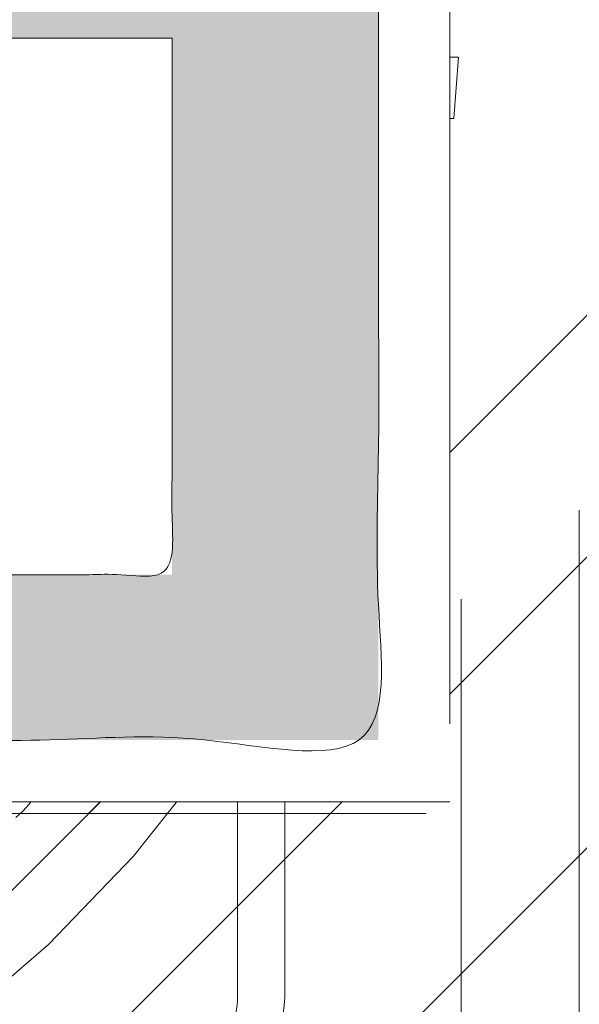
# Model space of a CAD drawing. Header units: inches. Extents: x -416 to -272, y -73 to 47.
# Tile 93 of 206: x -351.328 to -350.394, y -6.901 to -5.258. Entities that reach past the tile are written whole.
import ezdxf

# ---------------------------------------------------------------- set-up
doc = ezdxf.new("R2010")
doc.units = ezdxf.units.IN
doc.header["$LTSCALE"] = 32
doc.header["$MEASUREMENT"] = 0
doc.linetypes.add('Dash Style-1', pattern=[0.083328, 0.041656, -0.041672])
for name, color, linetype, lineweight in [('Black', 7, 'Continuous', 18), ('DashLine', 7, 'Continuous', 13), ('DashLineFill', 7, 'Dash Style-1', 13), ('Drawing', 7, 'Continuous', 18), ('Metal-DeskStructure', 7, 'Continuous', 13), ('None', 7, 'Continuous', 18), ('SolidLine', 7, 'Continuous', 15), ('Wood_1-H', 7, 'Continuous', 13)]:
    doc.layers.add(name, color=color, linetype=linetype, lineweight=lineweight)
pattern_1 = [(45, (0, 0), (-1.61301565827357, 1.935715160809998), []), (45, (-1.0608, 1.0608), (-0.4723460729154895, 0.4167612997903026), [])]

# ---------------------------------------------------------------- blocks, each defined once
blk = doc.blocks.new('1BRPFY-Leg_Plate (2D)')
at = {"layer": 'DashLineFill', "linetype": 'Continuous', "lineweight": 13}
h = blk.add_hatch(dxfattribs=at)
h.set_pattern_fill('Steel', color=253, style=0, pattern_type=2)
h.set_pattern_definition(pattern_1)
edge = h.paths.add_edge_path()
edge.add_arc((-1.704724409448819, 1.704724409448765), 0.1259842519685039, 90, 180, ccw=False)
edge.add_line((-1.704724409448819, 1.830708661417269), (1.704724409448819, 1.830708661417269))
edge.add_arc((1.704724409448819, 1.704724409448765), 0.1259842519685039, 0, 90, ccw=False)
edge.add_line((1.830708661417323, 1.704724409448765), (1.830708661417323, -1.704724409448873))
edge.add_arc((1.704724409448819, -1.704724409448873), 0.125984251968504, -89.99999999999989, 1.1368683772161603e-13, ccw=False)
edge.add_line((1.704724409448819, -1.830708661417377), (-1.704724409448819, -1.830708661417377))
edge.add_arc((-1.704724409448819, -1.704724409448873), 0.125984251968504, 180, 269.99999999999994, ccw=False)
edge.add_line((-1.830708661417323, -1.704724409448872), (-1.830708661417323, 1.704724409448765))
at = {"layer": 'DashLineFill', "flags": 128}
blk.add_lwpolyline([(-1.830708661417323, 1.704724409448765, -0.414213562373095), (-1.704724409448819, 1.830708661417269), (1.704724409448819, 1.830708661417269, -0.414213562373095), (1.830708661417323, 1.704724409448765), (1.830708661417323, -1.704724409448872, -0.414213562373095), (1.704724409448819, -1.830708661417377), (-1.704724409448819, -1.830708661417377, -0.414213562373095), (-1.830708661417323, -1.704724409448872)], format="xyb", close=True, dxfattribs=at)
at = {"layer": 'SolidLine', "flags": 128}
blk.add_lwpolyline([(-1.381929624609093, 1.154750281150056), (-1.393666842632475, 1.165388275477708), (-1.404304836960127, 1.17712549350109), (-1.413741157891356, 1.18984889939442), (-1.421884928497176, 1.203435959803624), (-1.428657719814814, 1.217755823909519), (-1.433994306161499, 1.23267058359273), (-1.437843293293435, 1.248036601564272), (-1.440167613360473, 1.263705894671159), (-1.440944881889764, 1.279527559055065), (-1.440167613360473, 1.29534922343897), (-1.437843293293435, 1.311018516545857), (-1.433994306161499, 1.326384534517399), (-1.428657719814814, 1.341299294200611), (-1.421884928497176, 1.355619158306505), (-1.413741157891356, 1.369206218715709), (-1.404304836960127, 1.381929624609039), (-1.393666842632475, 1.393666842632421), (-1.381929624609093, 1.404304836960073)], dxfattribs=at)
blk = doc.blocks.new('1BRPX8-Util_Bkt_Lg-F (2D)')
at = {"layer": 'DashLineFill', "linetype": 'Continuous', "lineweight": 13}
h = blk.add_hatch(dxfattribs=at)
h.set_pattern_fill('Steel', color=253, style=0, pattern_type=2)
h.set_pattern_definition(pattern_1)
edge = h.paths.add_edge_path()
edge.add_line((-4.468503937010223, 7.539370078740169), (-2.421259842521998, 7.539370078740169))
edge.add_line((-2.421259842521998, 7.539370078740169), (-2.421259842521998, 7.917322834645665))
edge.add_arc((-2.303149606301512, 7.91732283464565), 0.1181102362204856, 90.0000000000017, 179.9999999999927, ccw=False)
edge.add_line((-2.303149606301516, 8.035433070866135), (2.303149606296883, 8.035433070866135))
edge.add_arc((2.30314960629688, 7.917322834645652), 0.1181102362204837, 6.423306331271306e-12, 89.99999999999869, ccw=False)
edge.add_line((2.421259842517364, 7.917322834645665), (2.421259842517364, 7.539370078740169))
edge.add_line((2.421259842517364, 7.539370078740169), (4.46850393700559, 7.539370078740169))
edge.add_line((4.46850393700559, 7.539370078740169), (4.46850393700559, 7.405511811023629))
edge.add_line((4.46850393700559, 7.405511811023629), (3.129921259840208, 7.405511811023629))
edge.add_line((3.129921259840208, 7.405511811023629), (3.129921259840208, -2.011811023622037))
edge.add_line((3.129921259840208, -2.011811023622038), (4.46850393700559, -2.011811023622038))
edge.add_line((4.46850393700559, -2.011811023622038), (4.46850393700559, -2.145669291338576))
edge.add_line((4.46850393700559, -2.145669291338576), (2.421259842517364, -2.145669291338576))
edge.add_line((2.421259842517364, -2.145669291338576), (2.421259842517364, -2.523622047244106))
edge.add_arc((2.303149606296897, -2.523622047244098), 0.1181102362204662, 269.9999999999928, 359.9999999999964, ccw=False)
edge.add_line((2.303149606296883, -2.641732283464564), (-2.303149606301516, -2.641732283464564))
edge.add_arc((-2.303149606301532, -2.523622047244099), 0.1181102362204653, 180.0000000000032, 270.0000000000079, ccw=False)
edge.add_line((-2.421259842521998, -2.523622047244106), (-2.421259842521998, -2.145669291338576))
edge.add_line((-2.421259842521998, -2.145669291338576), (-4.468503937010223, -2.145669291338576))
edge.add_line((-4.468503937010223, -2.145669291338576), (-4.468503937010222, -2.011811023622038))
edge.add_line((-4.468503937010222, -2.011811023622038), (-3.129921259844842, -2.011811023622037))
edge.add_line((-3.129921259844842, -2.011811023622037), (-3.129921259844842, 7.405511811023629))
edge.add_line((-3.129921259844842, 7.405511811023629), (-4.468503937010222, 7.405511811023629))
edge.add_line((-4.468503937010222, 7.405511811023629), (-4.468503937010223, 7.539370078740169))
blk = doc.blocks.new('Slate-LegBrace (2D)')
at = {"layer": 'DashLineFill', "linetype": 'Continuous', "lineweight": 13}
h = blk.add_hatch(dxfattribs=at)
h.set_pattern_fill('Steel', color=253, style=0, pattern_type=2)
h.set_pattern_definition(pattern_1)
edge = h.paths.add_edge_path()
edge.add_line((-2.199587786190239, 0.1351515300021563), (-1.374775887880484, 0.1351515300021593))
edge.add_arc((3.774758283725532e-15, 0.01355418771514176), 1.380142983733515, 5.054592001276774, 174.9454079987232, ccw=False)
edge.add_line((1.374775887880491, 0.1351515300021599), (2.199718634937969, 0.1351515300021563))
edge.add_arc((6.542437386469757e-05, 0.01705725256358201), 2.202821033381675, 3.073127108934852, 176.9268728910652)
h = blk.add_hatch(dxfattribs=at)
h.set_pattern_fill('Steel', color=253, style=0, pattern_type=2)
h.set_pattern_definition(pattern_1)
edge = h.paths.add_edge_path()
edge.add_line((-2.191696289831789, 0.2375138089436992), (-1.463739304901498, 0.2375137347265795))
edge.add_arc((6.542437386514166e-05, 0.01704129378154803), 1.480314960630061, 8.565281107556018, 171.4347188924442, ccw=False)
edge.add_line((1.463870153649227, 0.2375137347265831), (2.191827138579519, 0.2375138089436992))
edge.add_line((2.191827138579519, 0.2375138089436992), (2.19971863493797, 0.1351515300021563))
edge.add_line((2.19971863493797, 0.1351515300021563), (1.374775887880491, 0.1351515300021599))
edge.add_arc((3.33066907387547e-15, 0.01355418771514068), 1.380142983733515, 5.054592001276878, 174.9454079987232)
edge.add_line((-1.374775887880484, 0.1351515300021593), (-2.19958778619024, 0.1351515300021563))
edge.add_line((-2.19958778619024, 0.1351515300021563), (-2.191696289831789, 0.2375138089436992))
h = blk.add_hatch(dxfattribs=at)
h.set_pattern_fill('Steel', color=253, style=0, pattern_type=2)
h.set_pattern_definition(pattern_1)
h.paths.add_polyline_path([(-1.738774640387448, 0.9363963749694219), (-1.747067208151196, 0.9368037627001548), (-1.755279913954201, 0.9380220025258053), (-1.763333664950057, 0.940039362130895), (-1.771150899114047, 0.9428364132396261), (-1.778656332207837, 0.9463862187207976), (-1.785777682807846, 0.9506545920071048), (-1.79244636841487, 0.9556004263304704), (-1.798598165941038, 0.9611760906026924), (-1.80417383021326, 0.9673278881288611), (-1.809119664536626, 0.9739965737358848), (-1.813388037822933, 0.9811179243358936), (-1.816937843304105, 0.9886233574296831), (-1.819734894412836, 0.9964405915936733), (-1.821752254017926, 1.00449434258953), (-1.822970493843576, 1.012707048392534), (-1.823377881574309, 1.020999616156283), (-1.822970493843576, 1.029292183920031), (-1.821752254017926, 1.037504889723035), (-1.819734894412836, 1.045558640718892), (-1.816937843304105, 1.053375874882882), (-1.813388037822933, 1.060881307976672), (-1.809119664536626, 1.06800265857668), (-1.80417383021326, 1.074671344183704), (-1.798598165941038, 1.080823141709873), (-1.79244636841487, 1.086398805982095), (-1.785777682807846, 1.09134464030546), (-1.778656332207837, 1.095613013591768), (-1.771150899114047, 1.099162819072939), (-1.763333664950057, 1.10195987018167), (-1.755279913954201, 1.10397722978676), (-1.747067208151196, 1.10519546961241), (-1.738774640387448, 1.105602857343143), (-1.7304820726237, 1.10519546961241), (-1.722269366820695, 1.10397722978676), (-1.714215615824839, 1.10195987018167), (-1.706398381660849, 1.099162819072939), (-1.698892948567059, 1.095613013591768), (-1.69177159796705, 1.09134464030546), (-1.685102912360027, 1.086398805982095), (-1.678951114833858, 1.080823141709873), (-1.673375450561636, 1.074671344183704), (-1.66842961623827, 1.06800265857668), (-1.664161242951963, 1.060881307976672), (-1.660611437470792, 1.053375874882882), (-1.657814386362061, 1.045558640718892), (-1.655797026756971, 1.037504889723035), (-1.65457878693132, 1.029292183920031), (-1.654171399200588, 1.020999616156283), (-1.65457878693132, 1.012707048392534), (-1.655797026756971, 1.00449434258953), (-1.657814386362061, 0.9964405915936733), (-1.660611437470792, 0.9886233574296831), (-1.664161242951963, 0.9811179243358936), (-1.66842961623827, 0.9739965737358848), (-1.673375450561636, 0.9673278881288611), (-1.678951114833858, 0.9611760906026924), (-1.685102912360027, 0.9556004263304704), (-1.69177159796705, 0.9506545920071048), (-1.698892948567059, 0.9463862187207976), (-1.706398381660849, 0.9428364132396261), (-1.714215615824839, 0.940039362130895), (-1.722269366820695, 0.9380220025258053), (-1.7304820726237, 0.9368037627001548)])
h = blk.add_hatch(dxfattribs=at)
h.set_pattern_fill('Steel', color=253, style=0, pattern_type=2)
h.set_pattern_definition(pattern_1)
h.paths.add_polyline_path([(-2.186309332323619, -0.2676096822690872), (-2.186309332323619, -0.2375137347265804), (-1.992015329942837, -0.2375137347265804), (-1.992015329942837, -0.02575645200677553), (-1.988265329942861, -0.02575645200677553), (-1.988265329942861, 0.7034311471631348), (-1.929210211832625, 0.762486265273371), (-1.734820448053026, 0.762486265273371), (-1.67576532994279, 0.7034311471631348), (-1.67576532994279, -0.02575645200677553), (-1.672015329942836, -0.02575645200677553), (-1.672015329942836, -0.2375137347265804), (-1.477721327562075, -0.2375137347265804), (-1.477721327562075, -0.2676096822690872)])
h = blk.add_hatch(dxfattribs=at)
h.set_pattern_fill('Steel', color=253, style=0, pattern_type=2)
h.set_pattern_definition(pattern_1)
h.paths.add_polyline_path([(-2.177118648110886, 0.237513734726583), (-2.177118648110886, 0.2775137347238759), (-2.1211904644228, 0.2775137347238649), (-2.1211904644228, 0.5187637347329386), (-1.542840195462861, 0.5187637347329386), (-1.542840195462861, 0.2775137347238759), (-1.486912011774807, 0.2775137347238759), (-1.486912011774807, 0.237513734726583)])
at = {"layer": 'DashLineFill', "flags": 128}
for points in [[(-2.199587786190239, 0.1351515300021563), (-1.374775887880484, 0.1351515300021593, -0.9154551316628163), (1.374775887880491, 0.1351515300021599), (2.199718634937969, 0.1351515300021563, 0.9477524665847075)], [(-2.191696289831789, 0.2375138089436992), (-1.463739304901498, 0.2375137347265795, -0.8606629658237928), (1.463870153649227, 0.2375137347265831), (2.191827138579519, 0.2375138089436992), (2.19971863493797, 0.1351515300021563), (1.374775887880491, 0.1351515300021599, 0.9154551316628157), (-1.374775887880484, 0.1351515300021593), (-2.19958778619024, 0.1351515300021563)]]:
    blk.add_lwpolyline(points, format="xyb", close=True, dxfattribs=at)
for points in [[(-1.738774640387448, 0.9363963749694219), (-1.747067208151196, 0.9368037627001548), (-1.755279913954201, 0.9380220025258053), (-1.763333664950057, 0.940039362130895), (-1.771150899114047, 0.9428364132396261), (-1.778656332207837, 0.9463862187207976), (-1.785777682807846, 0.9506545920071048), (-1.79244636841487, 0.9556004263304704), (-1.798598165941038, 0.9611760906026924), (-1.80417383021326, 0.9673278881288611), (-1.809119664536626, 0.9739965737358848), (-1.813388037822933, 0.9811179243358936), (-1.816937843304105, 0.9886233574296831), (-1.819734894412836, 0.9964405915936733), (-1.821752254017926, 1.00449434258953), (-1.822970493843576, 1.012707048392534), (-1.823377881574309, 1.020999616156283), (-1.822970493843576, 1.029292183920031), (-1.821752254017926, 1.037504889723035), (-1.819734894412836, 1.045558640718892), (-1.816937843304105, 1.053375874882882), (-1.813388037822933, 1.060881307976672), (-1.809119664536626, 1.06800265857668), (-1.80417383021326, 1.074671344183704), (-1.798598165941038, 1.080823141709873), (-1.79244636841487, 1.086398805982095), (-1.785777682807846, 1.09134464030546), (-1.778656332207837, 1.095613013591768), (-1.771150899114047, 1.099162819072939), (-1.763333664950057, 1.10195987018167), (-1.755279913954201, 1.10397722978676), (-1.747067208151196, 1.10519546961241), (-1.738774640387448, 1.105602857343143), (-1.7304820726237, 1.10519546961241), (-1.722269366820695, 1.10397722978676), (-1.714215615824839, 1.10195987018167), (-1.706398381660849, 1.099162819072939), (-1.698892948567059, 1.095613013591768), (-1.69177159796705, 1.09134464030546), (-1.685102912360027, 1.086398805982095), (-1.678951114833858, 1.080823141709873), (-1.673375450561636, 1.074671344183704), (-1.66842961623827, 1.06800265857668), (-1.664161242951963, 1.060881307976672), (-1.660611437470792, 1.053375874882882), (-1.657814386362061, 1.045558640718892), (-1.655797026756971, 1.037504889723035), (-1.65457878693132, 1.029292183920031), (-1.654171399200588, 1.020999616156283), (-1.65457878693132, 1.012707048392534), (-1.655797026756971, 1.00449434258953), (-1.657814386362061, 0.9964405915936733), (-1.660611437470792, 0.9886233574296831), (-1.664161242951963, 0.9811179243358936), (-1.66842961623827, 0.9739965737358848), (-1.673375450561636, 0.9673278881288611), (-1.678951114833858, 0.9611760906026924), (-1.685102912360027, 0.9556004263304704), (-1.69177159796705, 0.9506545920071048), (-1.698892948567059, 0.9463862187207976), (-1.706398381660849, 0.9428364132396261), (-1.714215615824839, 0.940039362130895), (-1.722269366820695, 0.9380220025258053), (-1.7304820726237, 0.9368037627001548)], [(-2.186309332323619, -0.2676096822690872), (-2.186309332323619, -0.2375137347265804), (-1.992015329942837, -0.2375137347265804), (-1.992015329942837, -0.02575645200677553), (-1.988265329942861, -0.02575645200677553), (-1.988265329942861, 0.7034311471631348), (-1.929210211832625, 0.762486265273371), (-1.734820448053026, 0.762486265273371), (-1.67576532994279, 0.7034311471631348), (-1.67576532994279, -0.02575645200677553), (-1.672015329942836, -0.02575645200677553), (-1.672015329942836, -0.2375137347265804), (-1.477721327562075, -0.2375137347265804), (-1.477721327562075, -0.2676096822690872)], [(-2.177118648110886, 0.237513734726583), (-2.177118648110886, 0.2775137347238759), (-2.1211904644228, 0.2775137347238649), (-2.1211904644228, 0.5187637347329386), (-1.542840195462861, 0.5187637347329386), (-1.542840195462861, 0.2775137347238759), (-1.486912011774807, 0.2775137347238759), (-1.486912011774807, 0.237513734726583)]]:
    blk.add_lwpolyline(points, close=True, dxfattribs=at)
blk = doc.blocks.new('TLLegSleeve (2D)')
at = {"layer": 'DashLineFill', "linetype": 'Continuous', "lineweight": 13}
h = blk.add_hatch(dxfattribs=at)
h.set_pattern_fill('Steel', color=253, style=0, pattern_type=2)
h.set_pattern_definition(pattern_1)
edge = h.paths.add_edge_path()
edge.add_line((1.08267716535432, 1.402343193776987), (1.08267716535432, 2.913385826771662))
edge.add_arc((-1.707523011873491e-13, 2.913385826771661), 1.08267716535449, 4.479377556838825e-14, 180)
edge.add_line((-1.082677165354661, 2.913385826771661), (-1.08267716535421, 1.402343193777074))
edge.add_arc((-1.332267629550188e-15, 2.886579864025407e-15), 1.771653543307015, 127.6698869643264, 412.330113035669)
edge.add_line((1.08267716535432, 1.402343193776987), (1.08267716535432, 1.402343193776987))
edge = h.paths.add_edge_path()
edge.add_arc((1.665334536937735e-15, 2.91338582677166), 0.7480314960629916, 0, 180, ccw=False)
edge.add_arc((1.665334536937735e-15, 2.91338582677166), 0.7480314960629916, 180, 360, ccw=False)
edge = h.paths.add_edge_path()
edge.add_arc((-1.723066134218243e-13, 9.149983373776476e-17), 1.437007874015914, 0, 180, ccw=False)
edge.add_arc((-1.723066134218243e-13, 5.70119602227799e-16), 1.437007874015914, 180, 360, ccw=False)
at = {"layer": 'DashLine', "color": 8, "flags": 128}
blk.add_lwpolyline([(-1.653543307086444, -7.741682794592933e-15), (-1.645581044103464, 0.1620755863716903), (-1.621770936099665, 0.3225902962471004), (-1.582342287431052, 0.4799982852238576), (-1.527674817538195, 0.6327836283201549), (-1.458295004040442, 0.7794749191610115), (-1.37487101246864, 0.918659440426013), (-1.278206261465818, 1.048996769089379), (-1.169231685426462, 1.169231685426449), (-1.048996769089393, 1.278206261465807), (-0.9186594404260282, 1.37487101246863), (-0.7794749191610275, 1.458295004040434), (-0.6327836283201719, 1.527674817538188), (-0.479998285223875, 1.582342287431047), (-0.3225902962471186, 1.621770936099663), (-0.1620755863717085, 1.645581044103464), (-1.096189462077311e-14, 1.653543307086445), (0.1620755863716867, 1.645581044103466)], dxfattribs=at)
at = {"layer": 'DashLineFill', "flags": 128}
blk.add_lwpolyline([(1.08267716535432, 1.402343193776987), (1.08267716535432, 2.913385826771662, 0.9999999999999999), (-1.082677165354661, 2.913385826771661), (-1.08267716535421, 1.402343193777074, 2.931618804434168), (1.08267716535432, 1.402343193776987)], format="xyb", close=True, dxfattribs=at)
blk = doc.blocks.new('Group-97')
at = {"layer": 'SolidLine', "flags": 128}
blk.add_lwpolyline([(7.34251968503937, -8.30708661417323, -0.414213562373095), (9.05511811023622, -6.594488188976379, -0.414213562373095), (10.76771653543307, -8.30708661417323, -0.414213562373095), (9.05511811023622, -10.01968503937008, -0.414213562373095)], format="xyb", close=True, dxfattribs=at)
at = {"layer": 'Wood_1-H', "color": 7}
for name in ['1BRPX8-Util_Bkt_Lg-F (2D)', 'TLLegSleeve (2D)', 'Slate-LegBrace (2D)', '1BRPFY-Leg_Plate (2D)']:
    blk.add_blockref(name, (9.05511811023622, -8.30708661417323), dxfattribs=at)
blk = doc.blocks.new('Group-50')
at = {"layer": 'DashLineFill', "linetype": 'Continuous', "lineweight": 13}
h = blk.add_hatch(dxfattribs=at)
h.set_pattern_fill('Steel', color=253, style=0, pattern_type=2)
h.set_pattern_definition(pattern_1)
h.paths.add_polyline_path([(-2.066929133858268, 1.397637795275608), (2.066929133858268, 1.397637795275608), (2.066929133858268, 0.1377952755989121), (2.106299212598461, 0.1377952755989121), (2.106299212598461, -0.1377952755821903), (2.066929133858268, -0.1377952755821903), (2.066929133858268, -5.275590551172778), (2.106299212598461, -5.275590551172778), (2.106299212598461, -5.55118110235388), (2.066929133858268, -5.55118110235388), (2.066929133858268, -5.82677165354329), (-2.066929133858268, -5.82677165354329), (-2.066929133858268, -5.55118110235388), (-2.106299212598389, -5.55118110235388), (-2.106299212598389, -5.275590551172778), (-2.066929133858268, -5.275590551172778), (-2.066929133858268, -0.1377952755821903), (-2.106299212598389, -0.1377952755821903), (-2.106299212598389, 0.1377952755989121), (-2.066929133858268, 0.1377952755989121)])
at = {"layer": 'DashLineFill', "flags": 128}
blk.add_lwpolyline([(-2.066929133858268, 1.397637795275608), (2.066929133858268, 1.397637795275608), (2.066929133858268, 0.1377952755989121), (2.106299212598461, 0.1377952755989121), (2.106299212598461, -0.1377952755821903), (2.066929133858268, -0.1377952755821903), (2.066929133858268, -5.275590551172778), (2.106299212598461, -5.275590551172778), (2.106299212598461, -5.55118110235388), (2.066929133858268, -5.55118110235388), (2.066929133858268, -5.82677165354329), (-2.066929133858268, -5.82677165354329), (-2.066929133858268, -5.55118110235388), (-2.106299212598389, -5.55118110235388), (-2.106299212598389, -5.275590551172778), (-2.066929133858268, -5.275590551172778), (-2.066929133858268, -0.1377952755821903), (-2.106299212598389, -0.1377952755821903), (-2.106299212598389, 0.1377952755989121), (-2.066929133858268, 0.1377952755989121)], close=True, dxfattribs=at)
blk = doc.blocks.new('TL14_upper_leg (2D)')
at = {"layer": 'DashLine', "color": 7}
blk.add_blockref('Group-50', (0, 0), dxfattribs=at)
blk = doc.blocks.new('1BRPT9-Bracket (2D)')
at = {"layer": 'DashLineFill', "linetype": 'Continuous', "lineweight": 13}
h = blk.add_hatch(dxfattribs=at)
h.set_pattern_fill('Steel', color=253, style=0, pattern_type=2)
h.set_pattern_definition(pattern_1)
edge = h.paths.add_edge_path()
edge.add_line((-2.32206875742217, -8.74015748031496), (-2.32206875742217, 8.740157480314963))
edge.add_line((-2.32206875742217, 8.740157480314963), (1.677931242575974, 8.740157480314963))
edge.add_arc((1.677931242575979, 8.488188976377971), 0.2519685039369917, -3.979039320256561e-12, 90.0000000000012, ccw=False)
edge.add_line((1.929899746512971, 8.488188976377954), (1.929899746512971, 7.480314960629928))
edge.add_line((1.929899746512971, 7.480314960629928), (2.323600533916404, 7.461135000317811))
edge.add_line((2.323600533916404, 7.461135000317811), (2.323600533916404, -7.480314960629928))
edge.add_line((2.323600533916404, -7.480314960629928), (1.929899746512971, -7.480314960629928))
edge.add_line((1.929899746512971, -7.480314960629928), (1.929899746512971, -8.488188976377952))
edge.add_arc((1.677931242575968, -8.488188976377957), 0.2519685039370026, -90.00000000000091, 1.0800249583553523e-12, ccw=False)
edge.add_line((1.677931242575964, -8.74015748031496), (-2.32206875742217, -8.74015748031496))
at = {"layer": 'DashLineFill'}
blk.add_line((-2.125218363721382, 8.740157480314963), (-2.125218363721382, -8.74015748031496), dxfattribs=at)
at = {"layer": 'DashLineFill', "flags": 128}
blk.add_lwpolyline([(-2.32206875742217, -8.74015748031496), (-2.32206875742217, 8.740157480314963), (1.677931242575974, 8.740157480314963, -0.4142135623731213), (1.929899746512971, 8.488188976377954), (1.929899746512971, 7.480314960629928), (2.323600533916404, 7.461135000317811), (2.323600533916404, -7.480314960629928), (1.929899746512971, -7.480314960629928), (1.929899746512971, -8.488188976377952, -0.4142135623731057), (1.677931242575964, -8.74015748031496)], format="xyb", close=True, dxfattribs=at)
blk = doc.blocks.new('Group-72')
at = {"layer": 'Metal-DeskStructure', "linetype": 'Continuous', "lineweight": 0, "true_color": 0xff0000}
h = blk.add_hatch(color=1, dxfattribs=at)
h.paths.add_polyline_path([(-1.987219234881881, -1.274606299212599), (-1.987219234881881, 1.274606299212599), (-0.8719385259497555, 1.274606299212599), (-0.7915355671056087, 1.273487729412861), (-0.7161115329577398, 1.270132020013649), (-0.645666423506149, 1.264539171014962), (-0.5802002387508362, 1.256709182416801), (-0.5197129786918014, 1.246642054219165), (-0.4642046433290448, 1.234337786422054), (-0.4136752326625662, 1.219796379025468), (-0.3681247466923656, 1.203017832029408), (-0.3261402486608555, 1.18341340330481), (-0.2863088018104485, 1.160394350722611), (-0.2486304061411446, 1.133960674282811), (-0.2131050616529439, 1.10411237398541), (-0.1797327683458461, 1.070849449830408), (-0.1485135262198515, 1.034171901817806), (-0.1194473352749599, 0.9940797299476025), (-0.09253419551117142, 0.9505729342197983), (-0.06831236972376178, 0.9047532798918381), (-0.04732012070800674, 0.8577225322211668), (-0.02955744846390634, 0.8094806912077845), (-0.01502435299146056, 0.7600277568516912), (-0.003720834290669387, 0.7093637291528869), (0.004353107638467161, 0.6574886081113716), (0.00919747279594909, 0.604402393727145), (0.0108122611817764, 0.5501050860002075), (0.00814617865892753, 0.4809719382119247), (0.000147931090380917, 0.4145973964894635), (-0.01318248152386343, 0.3509814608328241), (-0.03184505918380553, 0.2901241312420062), (-0.05583980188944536, 0.23202540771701), (-0.08516670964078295, 0.1766852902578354), (-0.1198257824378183, 0.1241037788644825), (-0.1598170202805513, 0.0742808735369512), (-0.2053927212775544, 0.02804076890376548), (-0.2568051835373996, -0.01379234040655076), (-0.3140544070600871, -0.05121845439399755), (-0.3771403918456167, -0.08423757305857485), (-0.4460631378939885, -0.1128496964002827), (-0.5208226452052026, -0.137054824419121), (-0.6014189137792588, -0.1568529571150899), (-0.6878519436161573, -0.1722440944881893), (-0.6570364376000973, -0.1878368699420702), (-0.6281048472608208, -0.203396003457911), (-0.6010571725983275, -0.2189214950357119), (-0.5758934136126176, -0.2344133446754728), (-0.552613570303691, -0.2498715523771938), (-0.5312176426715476, -0.2652961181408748), (-0.5117056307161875, -0.2806870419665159), (-0.4940775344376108, -0.2960443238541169), (-0.4592922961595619, -0.3297530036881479), (-0.4249107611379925, -0.3652110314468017), (-0.3909329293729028, -0.4024184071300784), (-0.3573588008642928, -0.4413751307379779), (-0.3241883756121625, -0.4820812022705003), (-0.2914216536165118, -0.5245366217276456), (-0.2590586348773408, -0.5687413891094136), (-0.2270993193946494, -0.6146955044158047), (0.1981284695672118, -1.274606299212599), (-0.199109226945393, -1.274606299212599), (-0.5274503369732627, -0.7707919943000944), (-0.5624626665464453, -0.7177646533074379), (-0.5959106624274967, -0.667950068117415), (-0.627794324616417, -0.6213482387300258), (-0.6581136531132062, -0.57795916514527), (-0.6868686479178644, -0.5377828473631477), (-0.7140593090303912, -0.5008192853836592), (-0.739685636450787, -0.4670684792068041), (-0.7637476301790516, -0.4365304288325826), (-0.7867246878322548, -0.408532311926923), (-0.8090962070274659, -0.3824013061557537), (-0.8308621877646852, -0.3581374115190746), (-0.8520226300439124, -0.3357406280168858), (-0.872577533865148, -0.3152109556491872), (-0.8925268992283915, -0.2965483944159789), (-0.911870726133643, -0.2797529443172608), (-0.9306090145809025, -0.264824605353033), (-0.9490697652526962, -0.2513512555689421), (-0.9675809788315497, -0.2389207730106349), (-0.9861426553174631, -0.2275331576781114), (-1.004754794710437, -0.2171884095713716), (-1.02341739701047, -0.2078865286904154), (-1.042130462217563, -0.1996275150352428), (-1.060893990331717, -0.192411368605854), (-1.07970798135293, -0.1862380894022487), (-1.094812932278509, -0.1829582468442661), (-1.112138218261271, -0.1801157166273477), (-1.131683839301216, -0.1777104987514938), (-1.153449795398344, -0.1757425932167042), (-1.177436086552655, -0.1742120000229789), (-1.203642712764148, -0.173118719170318), (-1.232069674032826, -0.1724627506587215), (-1.262716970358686, -0.1722440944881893), (-1.642731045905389, -0.1722440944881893), (-1.642731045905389, -1.274606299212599)])
h.paths.add_polyline_path([(-1.642731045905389, 0.1033464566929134), (-0.9376065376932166, 0.1033464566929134), (-0.8829223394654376, 0.1041370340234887), (-0.831366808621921, 0.1065087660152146), (-0.7829399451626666, 0.1104616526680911), (-0.7376417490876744, 0.1159956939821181), (-0.6954722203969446, 0.1231108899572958), (-0.656431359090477, 0.131807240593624), (-0.6205191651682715, 0.1420847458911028), (-0.5877356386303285, 0.1539434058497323), (-0.5574584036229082, 0.1675514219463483), (-0.5290650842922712, 0.183076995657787), (-0.5025556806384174, 0.2005201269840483), (-0.477930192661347, 0.2198808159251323), (-0.4551886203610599, 0.2411590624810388), (-0.4343309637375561, 0.2643548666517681), (-0.4153572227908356, 0.2894682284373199), (-0.3982673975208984, 0.3164991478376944), (-0.3831287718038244, 0.3447916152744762), (-0.3700086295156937, 0.3736896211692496), (-0.3589069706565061, 0.4031931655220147), (-0.3498237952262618, 0.4333022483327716), (-0.3427591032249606, 0.4640168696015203), (-0.3377128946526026, 0.4953370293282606), (-0.3346851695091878, 0.5272627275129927), (-0.3336759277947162, 0.5597939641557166), (-0.3356439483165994, 0.6066395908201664), (-0.3415480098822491, 0.6513658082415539), (-0.3513881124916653, 0.693972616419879), (-0.3651642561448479, 0.7344600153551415), (-0.3828764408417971, 0.7728280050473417), (-0.4045246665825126, 0.8090765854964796), (-0.4301089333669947, 0.8432057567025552), (-0.4596292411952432, 0.8752155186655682), (-0.4934051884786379, 0.9042311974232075), (-0.5317563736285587, 0.9293781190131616), (-0.5746827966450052, 0.9506562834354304), (-0.6221844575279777, 0.9680656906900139), (-0.6742613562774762, 0.9816063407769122), (-0.7309134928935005, 0.9912782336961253), (-0.7921408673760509, 0.9970813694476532), (-0.8579434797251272, 0.9990157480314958), (-1.642731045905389, 0.9990157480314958)])
at = {"layer": 'Metal-DeskStructure', "color": 7}
for points, knots in [([(-1.987219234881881, -1.274606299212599), (-1.987219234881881, 0), (-1.987219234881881, 1.274606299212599), (-1.429578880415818, 1.274606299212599), (-0.5403688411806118, 1.274606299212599), (-0.1958806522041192, 1.131429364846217), (0.0108122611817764, 0.7697165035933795), (0.0108122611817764, 0.2680552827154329), (-0.330446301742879, -0.1194935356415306), (-0.6878519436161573, -0.1722440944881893), (-0.5608220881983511, -0.2346824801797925), (-0.4940775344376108, -0.2960443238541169), (-0.3541291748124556, -0.4273803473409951), (-0.2270993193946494, -0.6146955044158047), (-0.01448542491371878, -0.9446509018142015), (0.1981284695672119, -1.274606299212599), (-0.0004903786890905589, -1.274606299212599), (-0.199109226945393, -1.274606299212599), (-0.3632797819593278, -1.022699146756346), (-0.5274503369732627, -0.7707919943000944), (-0.6706283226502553, -0.5522571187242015), (-0.856866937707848, -0.3208037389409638), (-1.004351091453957, -0.2088454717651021), (-1.07970798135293, -0.1862380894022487), (-1.13568711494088, -0.1722440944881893), (-1.452724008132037, -0.1722440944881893), (-1.642731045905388, -0.1722440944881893), (-1.642731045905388, -0.7234251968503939), (-1.642731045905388, -1.274606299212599), (-1.814975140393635, -1.274606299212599), (-1.987219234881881, -1.274606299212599)], [0, 0, 0, 0.1376097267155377, 0.1376097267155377, 0.1978139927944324, 0.233611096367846, 0.2694081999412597, 0.3052053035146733, 0.3511799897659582, 0.3971546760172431, 0.3971546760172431, 0.4151671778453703, 0.4151671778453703, 0.4532969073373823, 0.4532969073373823, 0.5194264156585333, 0.5194264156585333, 0.5528882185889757, 0.5528882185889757, 0.6035447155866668, 0.6035447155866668, 0.6475600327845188, 0.6915753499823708, 0.7355906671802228, 0.7355906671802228, 0.7678723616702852, 0.8161582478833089, 0.8161582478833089, 0.9562281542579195, 0.9562281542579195, 1, 1, 1]), ([(-1.642731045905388, 0.1033464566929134), (-1.290168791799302, 0.1033464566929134), (-0.7126124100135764, 0.1033464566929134), (-0.4628588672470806, 0.2045403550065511), (-0.3336759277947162, 0.4284579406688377), (-0.3336759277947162, 0.7514152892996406), (-0.5855825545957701, 0.9990157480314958), (-1.250337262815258, 0.9990157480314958), (-1.642731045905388, 0.9990157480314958), (-1.642731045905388, 0.5511811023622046), (-1.642731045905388, 0.1033464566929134)], [0, 0, 0, 0.1307339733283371, 0.2141642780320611, 0.2975945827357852, 0.3810248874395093, 0.5027510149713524, 0.6244771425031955, 0.7998494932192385, 0.7998494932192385, 1, 1, 1])]:
    blk.add_open_spline(points, degree=2, knots=knots, dxfattribs=at)
blk = doc.blocks.new('SlateLegLocator-R2')
at = {"color": 255, "linetype": 'Dash Style-1', "lineweight": 5}
blk.add_wipeout([(-2.106299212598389, 1.3779527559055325), (2.10629921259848, 1.3779527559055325), (2.10629921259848, -5.807086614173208), (-2.106299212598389, -5.807086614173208)], dxfattribs=at).dxf.layer = 'Black'
at = {"layer": 'Black', "linetype": 'Dash Style-1', "lineweight": 5, "flags": 128}
blk.add_lwpolyline([(-2.106299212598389, 1.377952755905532), (2.106299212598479, 1.377952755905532), (2.106299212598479, -5.807086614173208), (-2.106299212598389, -5.807086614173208)], close=True, dxfattribs=at)
at = {"layer": 'Metal-DeskStructure', "color": 7}
blk.add_blockref('Group-72', (0, 0), dxfattribs=at)
blk = doc.blocks.new('Group-98')
at = {"layer": 'None', "color": 7}
for name, p in [('1BRPT9-Bracket (2D)', (8.976377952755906, -12.00787401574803)), ('1BRPFY-Leg_Plate (2D)', (8.976377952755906, -8.30708661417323)), ('TL14_upper_leg (2D)', (8.976377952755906, -8.30708661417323))]:
    blk.add_blockref(name, p, dxfattribs=at)
blk.add_blockref('SlateLegLocator-R2', (8.976377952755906, -8.30708661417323), dxfattribs=at)
blk = doc.blocks.new('Group-99')
at = {"layer": 'None'}
blk.add_blockref('Group-97', (0, 0), dxfattribs=at)
blk.add_blockref('Group-98', (0, 0), dxfattribs=at)
blk = doc.blocks.new('SL Credenza Desk (2D)-2')
at = {"layer": 'None'}
blk.add_blockref('Group-99', (0, 0), dxfattribs=at)
at = {"layer": 'Drawing', "color": 0, "flags": 1}
for tag in ['Tag', 'Catalog', 'Option1', 'Option2', 'Option3', 'Option4', 'Option5', 'Option6', 'Option7', 'Option8', 'Option9', 'Option10', 'Option11', 'Option12', 'Custom', 'FinishGroup', 'Discount', 'Item2', 'Item3', 'Item6', 'Item9', 'Item10', 'Item12', 'Item13', 'Item16', 'Item19', 'Item20', 'Item21', 'Item22', 'Item23', 'Item24', 'Item25', 'Item8', 'Item18', 'Item1', 'Item4', 'Item5', 'Item7', 'Item11', 'Item14', 'Item15', 'Item17']:
    blk.add_attdef(tag, (-56.28870742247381, 1.485347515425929), '', height=0.007086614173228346, dxfattribs=at)
blk = doc.blocks.new('Group-100')
at = {"layer": 'Drawing', "rotation": 180}
blk.add_blockref('SL Credenza Desk (2D)-2', (15.71916659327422, 1.485347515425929), dxfattribs=at)
at = {"layer": 'Drawing', "color": 0, "flags": 1}
for tag in ['Tag', 'Catalog', 'Option1', 'Option2', 'Option3', 'Option4', 'Option5', 'Option6', 'Option7', 'Option8', 'Option9', 'Option10', 'Option11', 'Option12', 'Custom', 'FinishGroup', 'Discount', 'Item2', 'Item3', 'Item6', 'Item9', 'Item10', 'Item12', 'Item13', 'Item16', 'Item19', 'Item20', 'Item21', 'Item22', 'Item23', 'Item24', 'Item25', 'Item8', 'Item18', 'Item1', 'Item4', 'Item5', 'Item7', 'Item11', 'Item14', 'Item15', 'Item17']:
    blk.add_attdef(tag, (-56.28870742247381, 1.485347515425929), '', height=0.007086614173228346, dxfattribs=at)

msp = doc.modelspace()

# ---------------------------------------------------------------- block references
at = {"layer": 'Drawing', "color": 7}
msp.add_blockref('Group-100', (-359.4593240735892, -14.97747349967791), dxfattribs=at)

doc.saveas('drawing.dxf')
